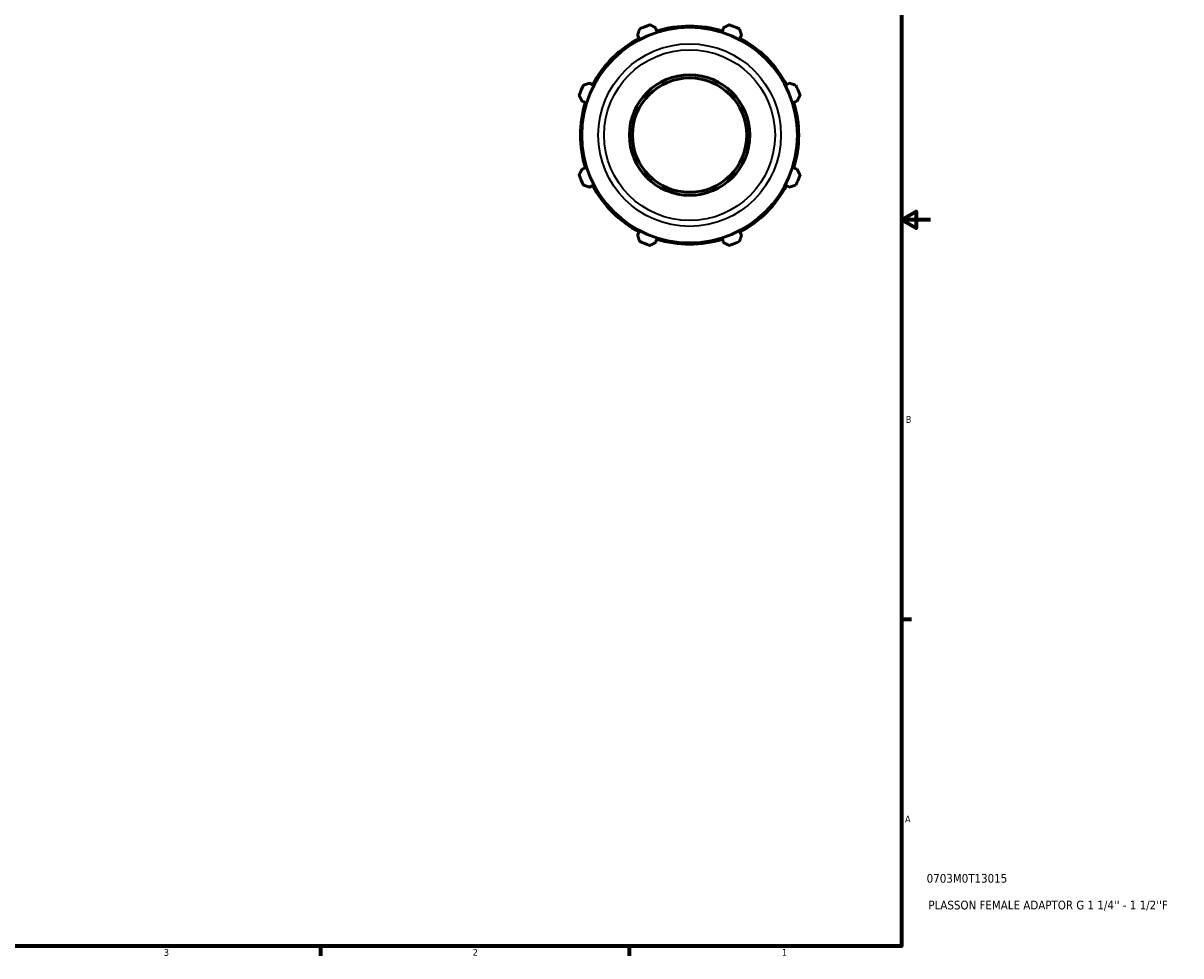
# Model space of a CAD drawing. Header units: inches. Extents: x -2.3 to 37.3, y -1.5 to 26.
# Tile 5 of 6: x 21.4 to 37.3, y 0.9 to 13.7. Entities that reach past the tile are written whole.
import ezdxf

# ---------------------------------------------------------------- set-up
doc = ezdxf.new("R2010")
doc.units = ezdxf.units.IN
doc.header["$MEASUREMENT"] = 0
for name, color, linetype, lineweight in [('Border (ANSI)', 7, 'Continuous', 70), ('Title (ANSI)', 7, 'Continuous', 50), ('Visible (ANSI)', 7, 'Continuous', 50), ('Visible Narrow (ANSI)', 7, 'Continuous', 35)]:
    doc.layers.add(name, color=color, linetype=linetype, lineweight=lineweight)
doc.styles.add('Note Text (ANSI)', font='tahoma.ttf')
doc.styles.add('Text Style29', font='tahoma.ttf')

# ---------------------------------------------------------------- blocks, each defined once
blk = doc.blocks.new('Borders Default Border')
at = {"layer": 'Border (ANSI)'}
for p, q in [((33.5, 5.5), (33.634, 5.5)), ((25.5, 1), (25.5, 0.866)), ((29.75, 1), (29.75, 0.866))]:
    blk.add_line(p, q, dxfattribs=at)
at = {"layer": 'Border (ANSI)', "flags": 128}
for points in [[(0.5, 1), (0.5, 21), (33.5, 21), (33.5, 1), (0.5, 1)], [(33.9, 11), (33.5, 11), (33.7, 11.115), (33.7, 10.885), (33.5, 11)]]:
    blk.add_lwpolyline(points, dxfattribs=at)
at = {"layer": 'Border (ANSI)', "color": 5, "true_color": 0x0000ff, "char_height": 0.0945, "attachment_point": 7, "style": 'Note Text (ANSI)'}
for s, insert in [('B', (33.558, 8.203)), ('A', (33.547, 2.703)), ('3', (23.346, 0.864)), ('2', (27.596, 0.866)), ('1', (31.854, 0.866))]:
    blk.add_mtext(s, dxfattribs=dict(at, insert=insert))
blk = doc.blocks.new('Title Blocks ANSI - Large')
at = {"layer": 'Title (ANSI)', "color": 5, "true_color": 0x0000ff, "style": 'Text Style29'}
for tag, p in [('PART_NUMBER_001', (0.345, 0.873)), ('DESCRIPTION_001', (0.369, 0.505))]:
    blk.add_attdef(tag, p, '', height=0.12, dxfattribs=at)

msp = doc.modelspace()

# ---------------------------------------------------------------- linework, layer by layer
at = {"layer": 'Visible (ANSI)'}
for p, q in [((30.13, 13.597), (30.115, 13.643)), ((31.048, 13.643), (31.033, 13.597)), ((29.866, 13.54), (29.888, 13.497)), ((31.275, 13.497), (31.297, 13.54)), ((29.249, 12.858), (29.206, 12.88)), ((31.957, 12.88), (31.914, 12.858)), ((29.103, 12.631), (29.149, 12.616)), ((32.014, 12.616), (32.06, 12.631)), ((29.149, 11.713), (29.103, 11.698)), ((32.06, 11.698), (32.014, 11.713)), ((29.206, 11.449), (29.249, 11.471)), ((31.914, 11.471), (31.957, 11.449)), ((29.888, 10.832), (29.866, 10.789)), ((30.115, 10.686), (30.13, 10.732)), ((31.033, 10.732), (31.048, 10.686)), ((31.297, 10.789), (31.275, 10.832))]:
    msp.add_line(p, q, dxfattribs=at)
for radius in [1.484, 0.829, 0.787]:
    msp.add_circle((30.582, 12.165), radius, dxfattribs=at)
for radius, start, end in [(1.615, 109.792, 115.208), (1.502, 72.5, 107.5), (1.615, 64.792, 70.208), (1.502, 117.5, 152.5), (1.502, 27.5, 62.5), (1.615, 154.792, 160.208), (1.615, 19.792, 25.208), (1.502, 162.5, 197.5), (1.502, 342.5, 17.5), (1.615, 199.792, 205.208), (1.615, 334.792, 340.208), (1.502, 207.5, 242.5), (1.502, 297.5, 332.5), (1.615, 244.792, 250.208), (1.502, 252.5, 287.5), (1.615, 289.792, 295.208)]:
    msp.add_arc((30.582, 12.165), radius, start, end, dxfattribs=at)
for points, weights in [([(29.866, 13.54), (29.879, 13.582), (29.894, 13.626)], [1.00091829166, 1.00086764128, 1]), ([(30.035, 13.684), (30.076, 13.663), (30.115, 13.643)], [1, 1.00086764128, 1.00091829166]), ([(31.048, 13.643), (31.087, 13.663), (31.128, 13.684)], [1.00091829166, 1.00086764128, 1]), ([(31.269, 13.626), (31.284, 13.582), (31.297, 13.54)], [1, 1.00086764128, 1.00091829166]), ([(29.12, 12.852), (29.164, 12.867), (29.206, 12.88)], [1, 1.00086764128, 1.00091829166]), ([(31.957, 12.88), (31.999, 12.867), (32.043, 12.852)], [1.00091829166, 1.00086764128, 1]), ([(29.103, 12.631), (29.083, 12.67), (29.062, 12.711)], [1.00091829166, 1.00086764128, 1]), ([(32.101, 12.711), (32.08, 12.67), (32.06, 12.631)], [1, 1.00086764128, 1.00091829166]), ([(29.062, 11.618), (29.083, 11.659), (29.103, 11.698)], [1, 1.00086764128, 1.00091829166]), ([(32.06, 11.698), (32.08, 11.659), (32.101, 11.618)], [1.00091829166, 1.00086764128, 1]), ([(29.206, 11.449), (29.164, 11.462), (29.12, 11.477)], [1.00091829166, 1.00086764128, 1]), ([(32.043, 11.477), (31.999, 11.462), (31.957, 11.449)], [1, 1.00086764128, 1.00091829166]), ([(29.894, 10.703), (29.879, 10.747), (29.866, 10.789)], [1, 1.00086764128, 1.00091829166]), ([(30.115, 10.686), (30.076, 10.666), (30.035, 10.645)], [1.00091829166, 1.00086764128, 1]), ([(31.128, 10.645), (31.087, 10.666), (31.048, 10.686)], [1, 1.00086764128, 1.00091829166]), ([(31.297, 10.789), (31.284, 10.747), (31.269, 10.703)], [1.00091829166, 1.00086764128, 1])]:
    msp.add_rational_spline(points, weights, degree=2, dxfattribs=at)
at = {"layer": 'Visible Narrow (ANSI)'}
for radius in [1.257, 1.176]:
    msp.add_circle((30.582, 12.165), radius, dxfattribs=at)

# ---------------------------------------------------------------- block references
msp.add_blockref('Borders Default Border', (0, 0))
msp.add_blockref('Title Blocks ANSI - Large', (33.5, 1)).add_auto_attribs({'PART_NUMBER_001': '0703M0T13015', 'DESCRIPTION_001': "PLASSON FEMALE ADAPTOR G 1 1/4'' - 1 1/2''F"})

doc.saveas('drawing.dxf')
